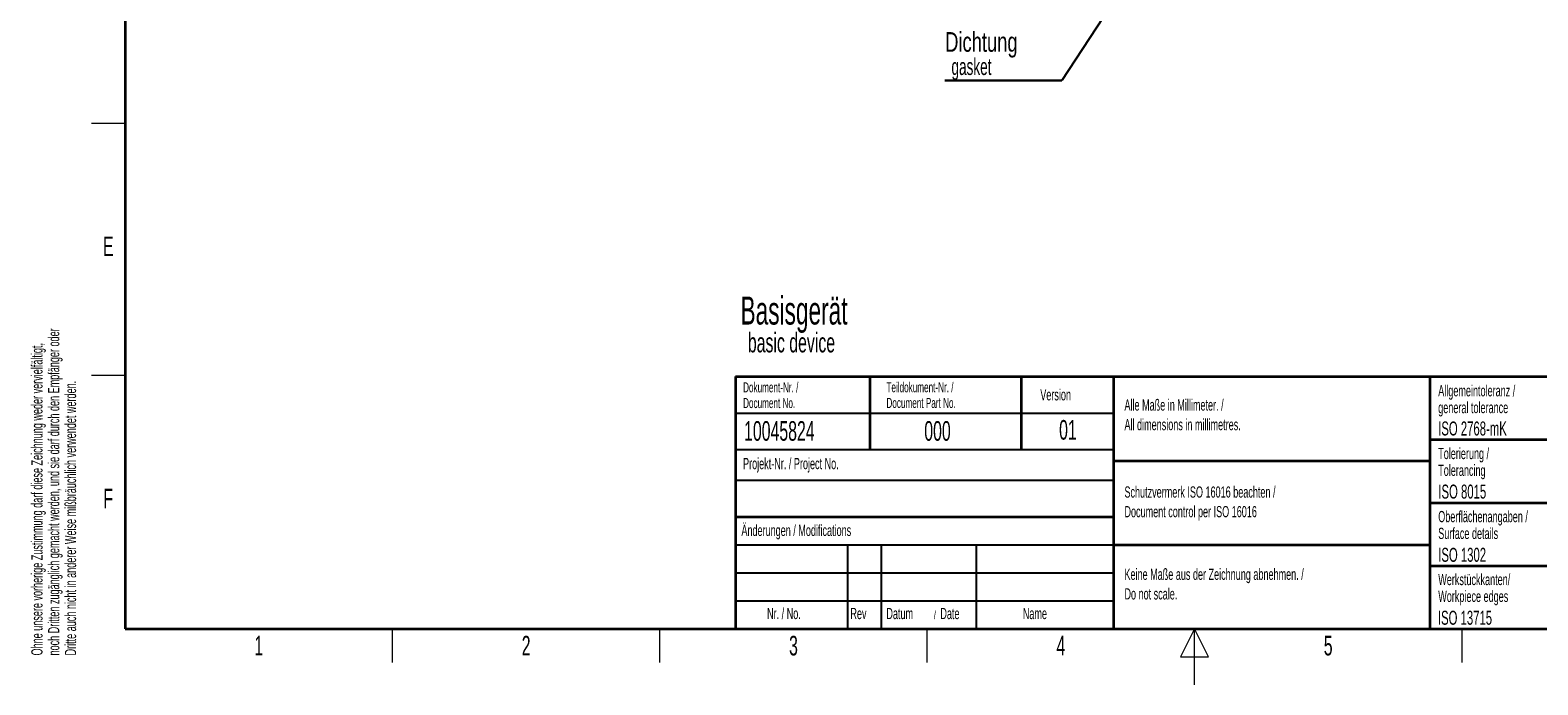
# Model space of a CAD drawing. Header units: millimetres. Extents: x 5 to 418, y 2 to 292.
# Tile 1 of 55: x 9 to 278, y 2 to 119. Entities that reach past the tile are written whole.
import ezdxf

# ---------------------------------------------------------------- set-up
doc = ezdxf.new("R2010")
doc.units = ezdxf.units.MM
doc.layers.add('SLD-0', color=7, linetype='Continuous')
doc.styles.add('SLDTEXTSTYLE0', font='TXT', dxfattribs={"width": 0.605})
doc.styles.add('SLDTEXTSTYLE2', font='TXT', dxfattribs={"width": 0.7})

# ---------------------------------------------------------------- blocks, each defined once
blk = doc.blocks.new('SW_NOTE_0')
at = {"layer": 'SLD-0', "color": 0, "attachment_point": 1, "style": 'SLDTEXTSTYLE0'}
for s, insert, char_height in [('Basisgerät', (0, 6.45), 5), ('basic device', (1.31, -0.02), 3.5)]:
    blk.add_mtext(s, dxfattribs=dict(at, insert=insert, char_height=char_height))
blk = doc.blocks.new('SW_NOTE_0_2')
at = {"layer": 'SLD-0', "color": 0, "char_height": 2, "attachment_point": 1, "rotation": 90, "style": 'SLDTEXTSTYLE0'}
for s, insert in [('noch Dritten zugänglich gemacht werden, und sie darf durch den Empfänger oder', (0.42, 0)), ('Ohne unsere vorherige Zustimmung darf diese Zeichnung weder vervielfältigt,', (-2.58, 0)), ('Dritte auch nicht in anderer Weise mißbräuchlich verwendet werden.', (3.42, 0))]:
    blk.add_mtext(s, dxfattribs=dict(at, insert=insert))
blk = doc.blocks.new('SW_NOTE_0_3')
at = {"layer": 'SLD-0', "color": 0, "attachment_point": 1, "style": 'SLDTEXTSTYLE0'}
for s, insert, char_height in [('Datum', (0, 2.58), 2), ('/', (8.48, 2.08), 1.5), ('Date', (9.64, 2.58), 2)]:
    blk.add_mtext(s, dxfattribs=dict(at, insert=insert, char_height=char_height))
blk = doc.blocks.new('SW_NOTE_0_4')
at = {"layer": 'SLD-0', "color": 0, "char_height": 2, "attachment_point": 1, "style": 'SLDTEXTSTYLE0'}
for s, insert in [('Alle Maße in Millimeter. /', (0, 2.58)), ('All dimensions in millimetres.', (0, -0.92))]:
    blk.add_mtext(s, dxfattribs=dict(at, insert=insert))
blk = doc.blocks.new('SW_NOTE_0_5')
at = {"layer": 'SLD-0', "color": 0, "char_height": 1.8, "attachment_point": 1, "style": 'SLDTEXTSTYLE0'}
for s, insert in [('Teildokument-Nr. /', (0, 2.32)), ('Document Part No.', (0, -0.48))]:
    blk.add_mtext(s, dxfattribs=dict(at, insert=insert))
blk = doc.blocks.new('SW_NOTE_0_6')
at = {"layer": 'SLD-0', "color": 0, "char_height": 1.8, "attachment_point": 1, "style": 'SLDTEXTSTYLE0'}
for s, insert in [('Dokument-Nr. /', (0, 2.32)), ('Document No.', (0, -0.48))]:
    blk.add_mtext(s, dxfattribs=dict(at, insert=insert))
blk = doc.blocks.new('SW_NOTE_0_7')
at = {"layer": 'SLD-0', "color": 0, "char_height": 2, "attachment_point": 1, "style": 'SLDTEXTSTYLE0'}
for s, insert in [('Keine Maße aus der Zeichnung abnehmen. /', (0, 2.58)), ('Do not scale.', (0, -0.92))]:
    blk.add_mtext(s, dxfattribs=dict(at, insert=insert))
blk = doc.blocks.new('SW_NOTE_0_8')
at = {"layer": 'SLD-0', "color": 0, "char_height": 2, "attachment_point": 1, "style": 'SLDTEXTSTYLE0'}
for s, insert in [('Schutzvermerk ISO 16016 beachten /', (0, 2.58)), ('Document control per ISO 16016', (0, -0.92))]:
    blk.add_mtext(s, dxfattribs=dict(at, insert=insert))
blk = doc.blocks.new('SW_NOTE_0_9')
at = {"layer": 'SLD-0', "color": 0, "char_height": 2, "attachment_point": 1, "style": 'SLDTEXTSTYLE0'}
for s, insert in [('Werkstückkanten/', (0, 2.58)), ('Workpiece edges', (0, -0.42))]:
    blk.add_mtext(s, dxfattribs=dict(at, insert=insert))
blk = doc.blocks.new('SW_NOTE_0_10')
at = {"layer": 'SLD-0', "color": 0, "char_height": 2, "attachment_point": 1, "style": 'SLDTEXTSTYLE0'}
for s, insert in [('Oberflächenangaben /', (0, 2.58)), ('Surface details', (0, -0.42))]:
    blk.add_mtext(s, dxfattribs=dict(at, insert=insert))
blk = doc.blocks.new('SW_NOTE_0_11')
at = {"layer": 'SLD-0', "color": 0, "char_height": 2, "attachment_point": 1, "style": 'SLDTEXTSTYLE0'}
for s, insert in [('Tolerierung /', (0, 2.58)), ('Tolerancing', (0, -0.42))]:
    blk.add_mtext(s, dxfattribs=dict(at, insert=insert))
blk = doc.blocks.new('SW_NOTE_0_12')
at = {"layer": 'SLD-0', "color": 0, "char_height": 2, "attachment_point": 1, "style": 'SLDTEXTSTYLE0'}
for s, insert in [('Allgemeintoleranz /', (0, 2.58)), ('general tolerance', (0, -0.42))]:
    blk.add_mtext(s, dxfattribs=dict(at, insert=insert))
blk = doc.blocks.new('SW_NOTE_0_18')
at = {"layer": 'SLD-0', "color": 0}
for p, q in [((-0.07, -4.11), (20.81, -4.11)), ((20.81, -4.11), (-0.07, -4.11)), ((-0.07, -4.11), (20.81, -4.11)), ((20.81, -4.11), (-0.07, -4.11)), ((-0.07, -4.11), (20.81, -4.11)), ((20.81, -4.11), (-0.07, -4.11))]:
    blk.add_line(p, q, dxfattribs=at)
at = {"layer": 'SLD-0', "color": 0, "attachment_point": 1}
for s, insert, char_height, style in [('Dichtung', (0, 4.51), 3.5, 'SLDTEXTSTYLE2'), ('gasket', (1.12, -0.14), 3, 'SLDTEXTSTYLE0')]:
    blk.add_mtext(s, dxfattribs=dict(at, insert=insert, char_height=char_height, style=style))

msp = doc.modelspace()

# ---------------------------------------------------------------- linework, layer by layer
at = {"layer": 'SLD-0', "lineweight": 35}
for p, q in [((26, 282.5), (26, 12)), ((135, 57), (408, 57)), ((135, 57), (135, 12)), ((159, 57), (159, 44)), ((186, 57), (186, 44)), ((202.5, 57), (202.5, 12)), ((259, 57), (259, 12)), ((259, 45.75), (288, 45.75)), ((202.5, 42), (259, 42)), ((259, 34.5), (288, 34.5)), ((135, 32), (202.5, 32)), ((202.5, 27), (259, 27)), ((259, 23.25), (288, 23.25)), ((26, 12), (408, 12)), ((135, 12), (408, 12))]:
    msp.add_line(p, q, dxfattribs=at)
at = {"layer": 'SLD-0', "color": 7}
msp.add_line((203.2853, 125.0797), (193.2555, 109.8573), dxfattribs=at)
at = {"layer": 'SLD-0', "lineweight": 18}
for p, q in [((20, 102.25), (26, 102.25)), ((20, 57.25), (26, 57.25)), ((73.75, 6), (73.75, 12)), ((121.5, 6), (121.5, 12)), ((169.25, 6), (169.25, 12)), ((217, 12), (214.5, 7)), ((217, 2), (217, 12)), ((219.5, 7), (217, 12)), ((264.75, 6), (264.75, 12)), ((214.5, 7), (219.5, 7))]:
    msp.add_line(p, q, dxfattribs=at)
at = {"layer": 'SLD-0'}
for p, q in [((135, 50.5), (202.5, 50.5)), ((135, 38.5), (202.5, 38.5)), ((135, 27), (202.5, 27)), ((155, 27), (155, 12)), ((161, 27), (161, 12)), ((178, 27), (178, 12)), ((135, 22), (202.5, 22)), ((135, 17), (202.5, 17))]:
    msp.add_line(p, q, dxfattribs=at)
at = {"layer": 'SLD-0', "lineweight": 25}
msp.add_line((135, 44), (202.5, 44), dxfattribs=at)

# ---------------------------------------------------------------- block references
at = {"layer": 'SLD-0', "color": 7}
for name, p in [('SW_NOTE_0_18', (172.448, 113.9668)), ('SW_NOTE_0', (135.896, 64.8456))]:
    msp.add_blockref(name, p, dxfattribs=at)
at = {"layer": 'SLD-0'}
for name, p in [('SW_NOTE_0_2', (11.808, 7.2381)), ('SW_NOTE_0_6', (136.354, 53.6688)), ('SW_NOTE_0_5', (161.9554, 53.687)), ('SW_NOTE_0_12', (260.5044, 52.9003)), ('SW_NOTE_0_4', (204.464, 50.3607)), ('SW_NOTE_0_11', (260.5023, 41.7004)), ('SW_NOTE_0_8', (204.464, 34.8277)), ('SW_NOTE_0_10', (260.5028, 30.4451)), ('SW_NOTE_0_7', (204.464, 20.1509)), ('SW_NOTE_0_9', (260.5091, 19.2125)), ('SW_NOTE_0_3', (161.9462, 13.1463))]:
    msp.add_blockref(name, p, dxfattribs=at)

# ---------------------------------------------------------------- texts
at = {"layer": 'SLD-0', "style": 'SLDTEXTSTYLE0'}
for s, insert, char_height, attachment_point in [('E', (22.9816, 82.0011), 3.5, 2), ('Version', (189.4285, 54.7601), 2, 1), ('10045824', (136.5297, 49.0581), 3.5, 1), ('000', (168.711, 49.0581), 3.5, 1), ('01', (194.3683, 49.2527), 3.5, 2), ('ISO 2768-mK', (260.4941, 48.9932), 2.5, 1), ('Projekt-Nr. / Project No.', (136.3454, 42.4834), 2, 1), ('ISO 8015', (260.5278, 37.733), 2.5, 1), ('F', (22.9536, 37.0011), 3.5, 2), ('Änderungen / Modifications', (136.0531, 30.5619), 2, 1), ('ISO 1302', (260.5038, 26.453), 2.5, 1), ('Nr. / No.', (140.6365, 15.7244), 2, 1), ('Rev', (155.5183, 15.7244), 2, 1), ('Name', (186.3108, 15.729), 2, 1), ('ISO 13715', (260.4473, 15.216), 2.5, 1), ('2', (97.6027, 10.743), 3.5, 2), ('3', (145.3527, 10.743), 3.5, 2), ('1', (49.8527, 10.743), 3.5, 2), ('4', (193.1027, 10.743), 3.5, 2), ('5', (240.8527, 10.743), 3.5, 2)]:
    msp.add_mtext(s, dxfattribs=dict(at, insert=insert, char_height=char_height, attachment_point=attachment_point))

doc.saveas('drawing.dxf')
